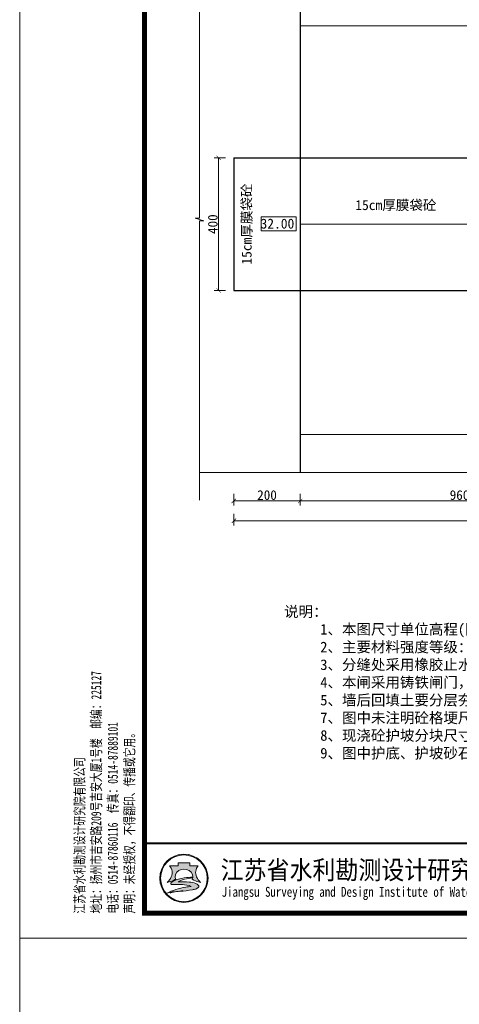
# Model space of a CAD drawing. Extents: x -27255 to 1448651, y 31034 to 8081248.
# Tile 126 of 198: x 583027 to 583159, y 3862033 to 3862330. Entities that reach past the tile are written whole.
import ezdxf
from ezdxf.enums import TextEntityAlignment as Align

# ---------------------------------------------------------------- set-up
doc = ezdxf.new("R2010")
doc.units = 0
doc.header["$PDMODE"] = 32
doc.header["$PDSIZE"] = 0.2
doc.layers.get('0').update_dxf_attribs({"linetype": 'CONTINUOUS'})
doc.layers.get('Defpoints').update_dxf_attribs({"linetype": 'CONTINUOUS'})
for name, color, linetype, lineweight in [('0.09标注线', 3, 'CONTINUOUS', 9), ('0.13文字', 3, 'CONTINUOUS', 13), ('0.30粗线', 7, 'CONTINUOUS', 30), ('图框', 7, 'CONTINUOUS', 20), ('文字', 7, 'CONTINUOUS', 15), ('细实线', 3, 'CONTINUOUS', 20)]:
    doc.layers.add(name, color=color, linetype=linetype, lineweight=lineweight)
doc.styles.add('-仿宋_GB2312', font='FangSong_GB2312.ttf')
doc.styles.get("Standard").update_dxf_attribs({"font": 'rs.shx', "bigfont": 'hztxt.shx'})
doc.styles.add('仿宋', font='FangSong_GB2312.ttf', dxfattribs={"width": 0.7})
doc.styles.add('宋体', font='FangSong_GB2312.ttf')
doc.dimstyles.get("Standard").update_dxf_attribs({"dimtxt": 0.18, "dimasz": 0.18, "dimexe": 0.18, "dimexo": 0.0625, "dimgap": 0.09, "dimtad": 0, "dimtih": 1, "dimtoh": 1, "dimdec": 4, "dimzin": 0, "dimdsep": 46, "dimtxsty": 'Standard', "dimcen": 0.09, "dimadec": 0, "dimazin": 0, "dimtfac": 1, "dimtdec": 4, "dimtofl": 0, "dimtmove": 0, "dimatfit": 3, "dimfxl": 1, "dimtolj": 1, "dimtzin": 0, "dimarcsym": 0})

# ---------------------------------------------------------------- blocks, each defined once
blk = doc.blocks.new('d4trtg')
h = blk.add_hatch(color=152)
h.dxf.hatch_style = 1
h.paths.add_polyline_path([(654246.3193193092, 3899725.409078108, 1), (654149.4769673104, 3899725.409078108, 1)])
h.paths.add_polyline_path([(654244.689577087, 3899725.409078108, 1), (654151.1067095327, 3899725.409078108, 1)], flags=16)
h = blk.add_hatch(color=152)
h.dxf.hatch_style = 1
edge = h.paths.add_edge_path()
edge.add_arc((654216.7300615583, 3899701.144012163), 14.62686968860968, 43.31770961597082, 70.37003522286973)
edge.add_arc((654202.9245894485, 3899662.43781051), 55.72140833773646, 70.37003522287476, 84.52854590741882)
edge.add_arc((654197.052297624, 3899601.131590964), 117.3082280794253, 84.5285459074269, 95.17746754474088)
edge.add_arc((654198.4691254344, 3899704.113250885), 18.32576248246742, 111.7965680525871, 130.9174013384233, ccw=False)
edge.add_arc((654217.4394684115, 3899656.675769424), 69.41576698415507, 98.84274785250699, 111.79656805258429, ccw=False)
edge.add_arc((654228.1102754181, 3899588.085080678), 138.8315339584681, 95.21036804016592, 98.84274785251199, ccw=False)
edge.add_ellipse((654197.8981433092, 3899728.334977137), major_axis=(-17.7501498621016, 0), ratio=0.8776980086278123, start_angle=172.6538623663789, end_angle=176.9129867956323)
edge.add_arc((654213.8325542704, 3899624.955280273), 102.5563365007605, 88.99992913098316, 98.52267106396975)
edge.add_arc((654209.8965974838, 3899651.220285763), 75.99805588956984, 98.5226710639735, 116.8491039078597)
edge.add_arc((654181.1331357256, 3899708.041207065), 12.31168505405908, 116.8491039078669, 139.2900683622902)
edge.add_arc((654173.2830714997, 3899714.795695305), 1.955690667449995, 139.2900683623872, 263.050638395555)
edge.add_arc((654175.1158058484, 3899729.831970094), 17.10324739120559, 263.0506383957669, 272.136251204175)
edge.add_arc((654186.8001782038, 3899416.594006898), 296.3525647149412, 88.46268833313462, 92.13625120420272, ccw=False)
edge.add_arc((654193.3818121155, 3899661.833379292), 51.02489061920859, 68.07113774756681, 88.46268833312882, ccw=False)
edge.add_arc((654234.506227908, 3899496.08092722), 214.2253735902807, 95.91294384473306, 98.79521578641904)
edge.add_arc((654220.8241236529, 3899584.51078353), 124.7433113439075, 98.79521578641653, 117.8496747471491)
edge.add_arc((654806.2087627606, 3897318.850026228), 2461.597634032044, 104.7703900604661, 105.15790668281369, ccw=False)
edge.add_line((654178.6340996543, 3899699.104834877), (654170.5934602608, 3899695.844113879))
edge.add_arc((654384.3496151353, 3898723.49134639), 995.5709910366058, 100.90627282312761, 102.39834375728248, ccw=False)
edge.add_line((654195.9846486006, 3899701.080338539), (654189.8745459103, 3899699.193213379))
edge.add_arc((654166.7652083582, 3899985.305806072), 287.044347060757, 274.6177604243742, 279.6944367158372)
edge.add_arc((654207.3949546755, 3899747.472955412), 45.76599921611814, 279.694436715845, 287.6119267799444)
edge.add_arc((654216.243616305, 3899719.598572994), 16.52082853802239, 287.6119267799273, 311.5140981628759)
edge.add_arc((654225.3686800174, 3899709.289677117), 2.753471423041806, 311.5140981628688, 403.3177096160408)
edge = h.paths.add_edge_path()
edge.add_arc((654242.1391779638, 3899736.786777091), 20.67819482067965, 138.9741968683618, 204.1180883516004, ccw=False)
edge.add_line((654226.5392573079, 3899750.359920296), (654209.5567490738, 3899750.359920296))
edge.add_line((654209.5567490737, 3899750.359920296), (654209.5567490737, 3899756.23053299))
edge.add_line((654209.5567490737, 3899756.23053299), (654186.2395375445, 3899756.23053299))
edge.add_line((654186.2395375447, 3899756.23053299), (654186.2395375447, 3899750.359920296))
edge.add_line((654186.2395375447, 3899750.359920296), (654169.2570293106, 3899750.359920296))
edge.add_arc((654153.6571086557, 3899736.786777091), 20.67819482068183, -24.118088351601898, 41.0258031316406, ccw=False)
edge.add_arc((654138.2813983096, 3899743.670490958), 37.52449961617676, 314.34412131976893, 335.8819116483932, ccw=False)
edge.add_arc((654157.8406418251, 3899747.198545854), 31.08765203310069, 282.3877277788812, 290.1465811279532)
edge.add_arc((654127.1774852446, 3899830.778947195), 120.1152469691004, 290.1465811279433, 296.6495194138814)
edge.add_ellipse((654197.8981433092, 3899728.334977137), major_axis=(-17.7501498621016, 0), ratio=0.8776980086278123, start_angle=176.9129867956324, end_angle=378.37473811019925, ccw=False)
edge.add_ellipse((654197.8981433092, 3899728.334977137), major_axis=(-17.7501498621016, 0), ratio=0.8776980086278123, start_angle=172.653862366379, end_angle=176.9129867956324, ccw=False)
edge.add_ellipse((654197.8981433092, 3899728.334977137), major_axis=(-17.7501498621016, 0), ratio=0.8776980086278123, start_angle=161.6252618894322, end_angle=172.653862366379, ccw=False)
edge.add_arc((654268.6188013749, 3899830.778947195), 120.1152469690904, 243.3504805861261, 249.853418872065)
edge.add_arc((654237.9556447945, 3899747.198545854), 31.08765203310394, 249.8534188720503, 257.61227222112)
edge.add_arc((654257.5148883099, 3899743.670490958), 37.52449961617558, 204.1180883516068, 225.6558786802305, ccw=False)
at = {"lineweight": 0}
for p, q in [((653868.4004973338, 3899605.327936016), (653868.4004973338, 3902577.336202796)), ((658071.2404705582, 3899605.327936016), (653868.4004973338, 3899605.327936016))]:
    blk.add_line(p, q, dxfattribs=at)
at = {"lineweight": 0, "const_width": 10.0067618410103}
blk.add_lwpolyline([(654118.5695433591, 3902527.302393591), (658021.2066613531, 3902527.302393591), (658021.2066613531, 3899655.361745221), (654118.5695433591, 3899655.361745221)], close=True, dxfattribs=at)
at = {"lineweight": 0, "const_width": 4.002704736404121}
blk.add_lwpolyline([(658021.2066613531, 3899795.456410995), (654118.5695433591, 3899795.456410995)], dxfattribs=at)
at = {"color": 152}
for points in [[(654181.0529832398, 3899723.423913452, -0.02838203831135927), (654168.5479460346, 3899718.013005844, -0.03386732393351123), (654164.5097554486, 3899716.834668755, 0.09425397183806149), (654172.5302050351, 3899728.337281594, 0.2921547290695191), (654169.2570293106, 3899750.359920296), (654186.2395375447, 3899750.359920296), (654186.2395375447, 3899756.23053299), (654209.5567490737, 3899756.23053299), (654209.5567490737, 3899750.359920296), (654226.5392573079, 3899750.359920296, 0.29215472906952), (654223.2660815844, 3899728.337281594, 0.09425397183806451), (654231.2865311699, 3899716.834668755, -0.03386732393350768), (654227.2483405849, 3899718.013005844, -0.02838203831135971), (654214.7433033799, 3899723.423913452)], [(654215.6225359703, 3899727.495994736, 0.04157472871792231), (654198.6336295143, 3899726.379117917, 0.08013502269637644), (654175.5726574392, 3899719.025681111, 0.09823132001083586), (654171.8006163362, 3899716.071255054, 0.599439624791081), (654173.0464484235, 3899712.85437217, 0.03966424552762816), (654175.7533461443, 3899712.7406093, -0.01603031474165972), (654194.7507043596, 3899712.839904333, -0.08921046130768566), (654212.4373190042, 3899709.166529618, 0.01257694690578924), (654201.7504573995, 3899707.787257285, 0.08333285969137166), (654162.549863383, 3899694.805861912, -0.001690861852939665), (654178.6340996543, 3899699.104834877), (654170.5934602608, 3899695.844113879, -0.006510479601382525), (654195.9846486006, 3899701.080338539), (654189.8745459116, 3899699.193213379, 0.02215480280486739), (654215.101659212, 3899702.360502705, 0.03456031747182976), (654221.242295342, 3899703.852113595, 0.1046726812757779), (654227.1936927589, 3899707.227897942, 0.4234638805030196), (654227.3719977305, 3899711.178677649, 0.1185893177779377), (654221.6438736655, 3899714.920795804, 0.06185687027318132), (654208.2376153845, 3899717.905342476, 0.04649815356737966), (654186.4662944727, 3899717.961197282, -0.08362449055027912), (654191.6645458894, 3899721.128869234, -0.05658197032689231), (654206.7686614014, 3899725.266458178, -0.01585057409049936), (654215.5025964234, 3899726.342960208)]]:
    blk.add_lwpolyline(points, format="xyb", dxfattribs=at)
for radius in [48.42117599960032, 46.79143377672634]:
    blk.add_circle((654197.8981433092, 3899725.409078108), radius, dxfattribs=at)
blk.add_arc((654217.4394684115, 3899656.675769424), 69.41576698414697, 98.8427478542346, 111.796568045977, dxfattribs=at)
for start_param, end_param in [(2.820892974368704, 6.603884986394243), (3.013378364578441, 3.087714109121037)]:
    blk.add_ellipse((654197.8981433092, 3899728.334977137), major_axis=(-17.7501498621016, 0), ratio=0.8776980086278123, start_param=start_param, end_param=end_param, dxfattribs=at)
at = {"style": '宋体'}
for s, height, width, p in [('江苏省水利勘测设计研究院有限公司', 37.52535690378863, 0.9, (654640.1952124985, 3899742.929376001)), ('Jiangsu Surveying and Design Institute of Water Resources Co., Ltd.', 20.0135236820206, 0.8, (654638.4727689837, 3899695.522921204))]:
    blk.add_text(s, height=height, dxfattribs=dict(at, width=width)).set_placement(p, align=Align.MIDDLE)
at = {"insert": (654101.5093347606, 3899654.544439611), "char_height": 20.0135236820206, "attachment_point": 7, "rotation": 90, "style": '仿宋'}
blk.add_mtext('江苏省水利勘测设计研究院有限公司\\P地址：扬州市吉安路209号吉安大厦1号楼  邮编：225127\\P电话：0514-87860116  传真：0514-87889101\\P声明：未经授权，不得翻印、传播或它用。', dxfattribs=at)
blk = doc.blocks.new('_ARCHTICK')
at = {"color": 0, "linetype": 'ByBlock', "const_width": 0.15}
blk.add_lwpolyline([(-0.5, -0.5), (0.5, 0.5)], dxfattribs=at)
blk = doc.blocks.new('*D3590')
at = {"layer": '0.13文字', "color": 0, "lineweight": 9}
for p, q in [((583091.3843244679, 3862187.096390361), (583091.3843244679, 3862183.596390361)), ((583111.3843244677, 3862187.096356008), (583111.3843244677, 3862183.596390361)), ((583091.3843244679, 3862184.996390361), (583111.3843244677, 3862184.996390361))]:
    blk.add_line(p, q, dxfattribs=at)
at = {"layer": 'Defpoints', "color": 0, "lineweight": 13}
for p in [(583091.3843244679, 3862248.442005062), (583111.3843244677, 3862248.442005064, -0.2873091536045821), (583111.3843244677, 3862184.996390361)]:
    blk.add_point(p, dxfattribs=at)
at = {"layer": '0.13文字', "color": 0, "lineweight": 9, "xscale": 1.3, "yscale": 1.3, "zscale": 1.3, "rotation": 180}
blk.add_blockref('_ARCHTICK', (583091.3843244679, 3862184.996390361), dxfattribs=at)
at = {"layer": '0.13文字', "color": 0, "lineweight": 9, "xscale": 1.3, "yscale": 1.3, "zscale": 1.3}
blk.add_blockref('_ARCHTICK', (583111.3843244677, 3862184.996390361), dxfattribs=at)
at = {"layer": '0.13文字', "color": 0, "lineweight": 13, "insert": (583101.3843244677, 3862186.746390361), "char_height": 2.9, "attachment_point": 5, "style": '-仿宋_GB2312'}
blk.add_mtext('\\A1;200', dxfattribs=at)
blk = doc.blocks.new('*D3591')
at = {"layer": '0.13文字', "color": 0, "lineweight": 9}
for p, q in [((583111.3843244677, 3862187.096356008), (583111.3843244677, 3862183.596390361)), ((583207.385006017, 3862187.096390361), (583207.385006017, 3862183.596390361)), ((583111.3843244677, 3862184.996390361), (583207.385006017, 3862184.996390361))]:
    blk.add_line(p, q, dxfattribs=at)
at = {"layer": 'Defpoints', "color": 0, "lineweight": 13}
for p in [(583111.3843244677, 3862248.442005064, -0.2873091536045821), (583207.385006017, 3862230.944734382), (583207.385006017, 3862184.996390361)]:
    blk.add_point(p, dxfattribs=at)
at = {"layer": '0.13文字', "color": 0, "lineweight": 9, "xscale": 1.3, "yscale": 1.3, "zscale": 1.3, "rotation": 180}
blk.add_blockref('_ARCHTICK', (583111.3843244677, 3862184.996390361), dxfattribs=at)
at = {"layer": '0.13文字', "color": 0, "lineweight": 9, "xscale": 1.3, "yscale": 1.3, "zscale": 1.3}
blk.add_blockref('_ARCHTICK', (583207.385006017, 3862184.996390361), dxfattribs=at)
at = {"layer": '0.13文字', "color": 0, "lineweight": 13, "insert": (583159.3846652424, 3862186.746390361), "char_height": 2.9, "attachment_point": 5, "style": '-仿宋_GB2312'}
blk.add_mtext('\\A1;960', dxfattribs=at)
blk = doc.blocks.new('*D3595')
at = {"layer": '0.13文字', "color": 0, "lineweight": 9}
for p, q in [((583091.3843244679, 3862181.115656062), (583091.3843244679, 3862177.615656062)), ((583622.3843153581, 3862181.115656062), (583622.3843153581, 3862177.615656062)), ((583091.3843244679, 3862179.015656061), (583622.3843153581, 3862179.015656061))]:
    blk.add_line(p, q, dxfattribs=at)
at = {"layer": 'Defpoints', "color": 0, "lineweight": 13}
for p in [(583622.3843153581, 3862253.446169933), (583091.3843244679, 3862248.442005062), (583622.3843153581, 3862179.015656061)]:
    blk.add_point(p, dxfattribs=at)
at = {"layer": '0.13文字', "color": 0, "lineweight": 9, "xscale": 1.3, "yscale": 1.3, "zscale": 1.3, "rotation": 180}
blk.add_blockref('_ARCHTICK', (583091.3843244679, 3862179.015656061), dxfattribs=at)
at = {"layer": '0.13文字', "color": 0, "lineweight": 9, "xscale": 1.3, "yscale": 1.3, "zscale": 1.3}
blk.add_blockref('_ARCHTICK', (583622.3843153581, 3862179.015656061), dxfattribs=at)
at = {"layer": '0.13文字', "color": 0, "lineweight": 13, "insert": (583356.884319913, 3862180.765656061), "char_height": 2.9, "attachment_point": 5, "style": '-仿宋_GB2312'}
blk.add_mtext('\\A1;5310', dxfattribs=at)
blk = doc.blocks.new('*D3792')
at = {"layer": '0.13文字', "color": 0, "lineweight": 9}
for p, q in [((583088.9104288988, 3862288.442005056), (583085.4104288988, 3862288.442005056)), ((583086.8104288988, 3862288.442005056), (583086.8104288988, 3862248.442005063)), ((583088.9063880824, 3862248.442005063), (583085.4104288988, 3862248.442005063))]:
    blk.add_line(p, q, dxfattribs=at)
at = {"layer": 'Defpoints', "color": 0, "lineweight": 13}
for p in [(583091.3843244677, 3862288.442005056), (583086.8104288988, 3862248.442005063), (583091.3843244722, 3862248.442005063, -0.2873091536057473)]:
    blk.add_point(p, dxfattribs=at)
at = {"layer": '0.13文字', "color": 0, "lineweight": 9, "xscale": 1.3, "yscale": 1.3, "zscale": 1.3}
for p, rotation in [((583086.8104288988, 3862288.442005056), 90), ((583086.8104288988, 3862248.442005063), 270)]:
    blk.add_blockref('_ARCHTICK', p, dxfattribs=dict(at, rotation=rotation))
at = {"layer": '0.13文字', "color": 0, "lineweight": 13, "insert": (583085.0604288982, 3862268.44200506), "char_height": 2.9, "attachment_point": 5, "rotation": 90, "style": '-仿宋_GB2312'}
blk.add_mtext('\\A1;400', dxfattribs=at)

msp = doc.modelspace()

# ---------------------------------------------------------------- linework, layer by layer
at = {"layer": '0.09标注线'}
for p, q in [((583297.3843244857, 3862328.279976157, -0.1385399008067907), (583111.3843244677, 3862328.279976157, -0.1385399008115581)), ((583110.1433688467, 3862270.680421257), (583099.568692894, 3862270.680421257)), ((583099.568692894, 3862270.680421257), (583099.568692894, 3862266.414826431)), ((583110.1433688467, 3862266.414826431), (583110.1433688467, 3862270.680421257)), ((583099.568692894, 3862266.414826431), (583110.1433688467, 3862266.414826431)), ((583297.3843244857, 3862205.054420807, 1.958303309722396), (583111.3843244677, 3862205.054420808, 1.958303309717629))]:
    msp.add_line(p, q, dxfattribs=at)
at = {"layer": '0.13文字', "lineweight": 13}
msp.add_line((583026.8697264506, 3871338.129037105), (583026.8697264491, 3855111.179997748), dxfattribs=at)
at = {"layer": '0.30粗线'}
for p, q in [((583111.3843244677, 3862337.360389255), (583111.3843244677, 3862193.522867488)), ((583091.3843244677, 3862288.442005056), (583091.3843244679, 3862248.442005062)), ((583091.3843244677, 3862288.442005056, -0.2873091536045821), (583207.385006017, 3862288.442005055, -0.2873091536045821)), ((583091.3843244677, 3862248.442005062, -0.2873091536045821), (583207.385006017, 3862248.442005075, -0.2873091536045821))]:
    msp.add_line(p, q, dxfattribs=at)
at = {"layer": '细实线', "color": 3, "lineweight": 15}
for p, q in [((583081.0369217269, 3862343.454304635), (583081.0369217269, 3862270.221544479)), ((583079.7319142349, 3862270.221544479), (583081.0369217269, 3862270.221544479)), ((583082.3419292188, 3862269.488231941), (583079.7319142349, 3862270.221544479)), ((583081.0369217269, 3862269.488231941), (583081.0369217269, 3862185.2621589)), ((583081.0369217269, 3862269.488231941), (583082.3419292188, 3862269.488231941)), ((583207.385006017, 3862268.444734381), (583111.3843244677, 3862268.444734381)), ((583380.7691473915, 3862193.522867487, 2.096843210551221), (583081.0369217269, 3862193.522867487, 2.096843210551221))]:
    msp.add_line(p, q, dxfattribs=at)

# ---------------------------------------------------------------- block references
at = {"layer": '图框', "xscale": 0.1501499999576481, "yscale": 0.1501500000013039, "zscale": 0.15015}
msp.add_blockref('d4trtg', (484848.5294194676, 3276527.454774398), dxfattribs=at)

# ---------------------------------------------------------------- texts
at = {"layer": '0.09标注线', "insert": (583093.7431828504, 3862256.239471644), "char_height": 2.99, "attachment_point": 1, "rotation": 90, "style": '-仿宋_GB2312'}
msp.add_mtext('15cm厚膜袋砼', dxfattribs=at)
at = {"layer": '0.09标注线', "insert": (583127.9779258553, 3862275.681097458), "char_height": 2.99, "attachment_point": 1, "style": '-仿宋_GB2312'}
msp.add_mtext('15cm厚膜袋砼', dxfattribs=at)
at = {"layer": '0.09标注线', "insert": (583109.6009310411, 3862270.102775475), "char_height": 2.99, "width": 2.99, "attachment_point": 3, "style": '-仿宋_GB2312'}
msp.add_mtext('32.00', dxfattribs=at)
at = {"layer": '文字', "color": 7, "insert": (583106.5373813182, 3862153.230495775), "char_height": 3.2, "width": 208.3816698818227, "attachment_point": 1, "style": '-仿宋_GB2312'}
msp.add_mtext('说明：\\P     1、本图尺寸单位高程(国家85高程基面）以米计，其余均以厘米计。\\P     2、主要材料强度等级：现浇钢筋砼、素砼C25,其余预制构件C30，钢筋采用HRB400 。\\P     3、分缝处采用橡胶止水，型号为651型300-（8-15）；缝宽2cm，采用高强度XPX聚苯板嵌缝。\\P     4、本闸采用铸铁闸门，闸门尺寸净宽×高=140×140cm，配1台5T手电两用螺杆式启闭机。\\P     5、墙后回填土要分层夯实，每层厚度不大于30cm，压实系数不小于0.93。\\P     7、图中未注明砼格埂尺寸均为30×60cm。\\P     8、现浇砼护坡分块尺寸≤3×3m，缝宽2cm，内嵌沥青油膏，下游护坡设φ10@150X150无砂砼排水孔。\\P     9、图中护底、护坡砂石混合垫层为黄砂7.5cm，小石子7.5cm。\\P\\P     \\P\\P    ', dxfattribs=at)

# ---------------------------------------------------------------- dimensions: what is measured, and where the dimension line sits
at = {"layer": '0.13文字', "lineweight": 13}
dim = msp.add_linear_dim(base=(583086.8104288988, 3862248.442005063), p1=(583091.3843244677, 3862288.442005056), p2=(583091.3843244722, 3862248.442005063, -0.2873091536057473), angle=90, dimstyle='Standard', override={"dimtxt": 2.9, "dimasz": 1.3, "dimexe": 1.4, "dimexo": 1.8, "dimgap": 0.3, "dimtad": 1, "dimtih": 0, "dimtoh": 0, "dimdec": 0, "dimlfac": 10, "dimtxsty": '-仿宋_GB2312', "dimblk": 'ARCHTICK', "dimtdec": 0, "dimtix": 1, "dimtofl": 1, "dimtmove": 2, "dimfxl": 2.1, "dimfxlon": 1, "dimlwd": 9, "dimlwe": 9}, dxfattribs=at)
dim.commit()
dim.dimension.update_dxf_attribs({"geometry": '*D3792', "text_midpoint": (583085.0604288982, 3862268.44200506)})
for base, p1, p2, picture, middle in [((583622.3843153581, 3862179.015656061), (583091.3843244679, 3862248.442005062), (583622.3843153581, 3862253.446169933), '*D3595', (583356.884319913, 3862180.765656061)), ((583111.3843244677, 3862184.996390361), (583091.3843244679, 3862248.442005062), (583111.3843244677, 3862248.442005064, -0.2873091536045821), '*D3590', (583101.3843244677, 3862186.746390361)), ((583207.385006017, 3862184.996390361), (583111.3843244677, 3862248.442005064, -0.2873091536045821), (583207.385006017, 3862230.944734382), '*D3591', (583159.3846652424, 3862186.746390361))]:
    dim = msp.add_linear_dim(base=base, p1=p1, p2=p2, dimstyle='Standard', override={"dimtxt": 2.9, "dimasz": 1.3, "dimexe": 1.4, "dimexo": 1.8, "dimgap": 0.3, "dimtad": 1, "dimtih": 0, "dimtoh": 0, "dimdec": 0, "dimlfac": 10, "dimtxsty": '-仿宋_GB2312', "dimblk": 'ARCHTICK', "dimtdec": 0, "dimtix": 1, "dimtofl": 1, "dimtmove": 2, "dimfxl": 2.1, "dimfxlon": 1, "dimlwd": 9, "dimlwe": 9}, dxfattribs=at)
    dim.commit()
    dim.dimension.update_dxf_attribs({"geometry": picture, "text_midpoint": middle})

doc.saveas('drawing.dxf')
